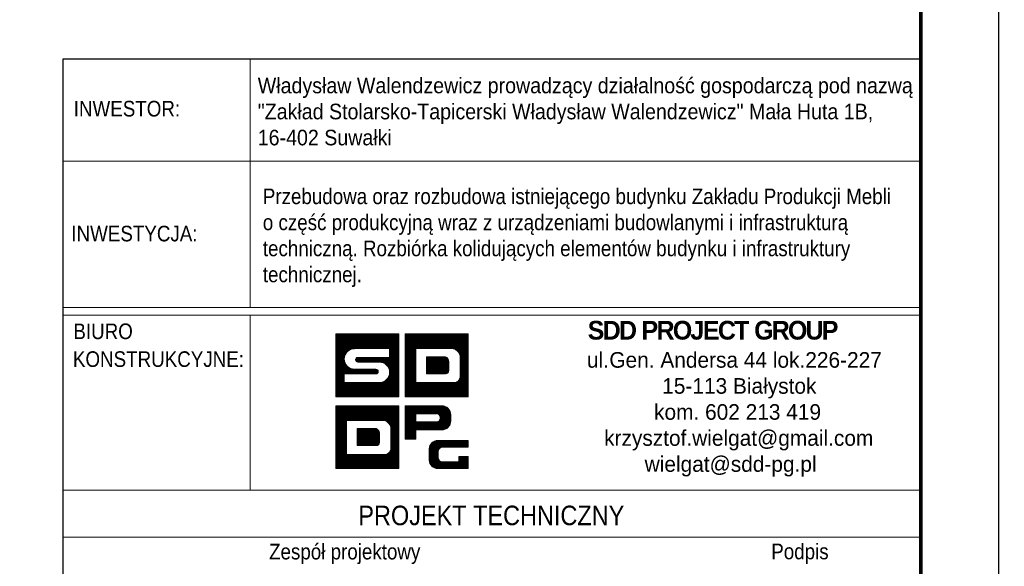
# Model space of a CAD drawing. Header units: millimetres. Extents: x -101 to 461, y 7003 to 7376.
# Tile 8 of 10: x 329 to 455, y 7064 to 7134. Entities that reach past the tile are written whole.
import ezdxf
from ezdxf.enums import TextEntityAlignment as Align

# ---------------------------------------------------------------- set-up
doc = ezdxf.new("R2010")
doc.units = ezdxf.units.MM
doc.header["$LTSCALE"] = 10
for name, color, linetype, lineweight in [('--- widok', 7, 'Continuous', 13), ('_RAMKA', 7, 'Continuous', 35), ('_Tabelka', 7, 'Continuous', 25), ('PS_DIM', 4, 'Continuous', 13)]:
    doc.layers.add(name, color=color, linetype=linetype, lineweight=lineweight)
doc.layers.add('_FORMATKA', color=8, linetype='Continuous', plot=False)
doc.styles.add('gil', font='txt', dxfattribs={"width": 0.9})

# ---------------------------------------------------------------- blocks, each defined once
blk = doc.blocks.new('*U273')
at = {"layer": '_FORMATKA', "lineweight": -3}
blk.add_lwpolyline([(-550, 0), (0, 0), (0, 297), (-550, 297)], close=True, dxfattribs=at)
at = {"layer": '_RAMKA', "lineweight": -3, "const_width": 0.5}
blk.add_lwpolyline([(-520, 10), (-10, 10), (-10, 287), (-520, 287)], close=True, dxfattribs=at)
blk = doc.blocks.new('tabela_rys')
at = {"layer": '_Tabelka', "color": 251, "lineweight": 15}
for p, q in [((45.62, 123.55), (45.62, 91.73)), ((21.62, 110.45), (131.62, 110.45)), ((21.62, 91.73), (131.62, 91.73)), ((21.62, 91.73), (131.62, 91.73)), ((21.62, 91.73), (131.62, 91.73)), ((131.62, 90.73), (21.62, 90.73)), ((45.62, 68.32), (45.62, 90.73)), ((21.62, 68.32), (131.48, 68.32)), ((131.62, 62.32), (21.62, 62.32))]:
    blk.add_line(p, q, dxfattribs=at)
at = {"layer": '_Tabelka', "color": 251, "lineweight": 30}
blk.add_lwpolyline([(131.62, 123.55), (21.62, 123.55), (21.62, 7.77), (131.62, 7.77)], close=True, dxfattribs=at)
at = {"layer": 'PS_DIM', "color": 12, "true_color": 0xc90603}
for p, q in [((56.62, 88.27), (56.68, 88.33)), ((56.62, 88.1), (56.84, 88.33)), ((56.62, 87.93), (57.01, 88.33)), ((56.62, 87.76), (57.18, 88.33)), ((56.62, 87.59), (57.35, 88.33)), ((56.62, 87.43), (57.52, 88.33)), ((56.62, 87.26), (57.69, 88.33)), ((56.62, 87.09), (57.86, 88.33)), ((56.62, 86.92), (58.02, 88.33)), ((56.62, 86.75), (58.19, 88.33)), ((56.62, 86.58), (58.36, 88.33)), ((56.62, 86.42), (58.53, 88.33)), ((56.62, 86.25), (58.7, 88.33)), ((56.62, 86.08), (58.87, 88.33)), ((56.62, 85.91), (59.03, 88.33)), ((56.62, 85.74), (59.2, 88.33)), ((56.62, 85.57), (59.37, 88.33)), ((56.62, 85.41), (59.54, 88.33)), ((56.62, 85.24), (59.71, 88.33)), ((56.62, 85.07), (59.88, 88.33)), ((56.62, 84.9), (60.04, 88.33)), ((56.62, 84.73), (60.21, 88.33)), ((56.62, 88.33), (64.68, 88.33)), ((56.62, 80.27), (56.62, 88.33)), ((58.28, 86.23), (60.38, 88.33)), ((58.6, 86.38), (60.55, 88.33)), ((58.82, 86.43), (60.72, 88.33)), ((59, 86.45), (60.89, 88.33)), ((59.17, 86.45), (61.05, 88.33)), ((59.34, 86.45), (61.22, 88.33)), ((59.51, 86.45), (61.39, 88.33)), ((59.68, 86.45), (61.56, 88.33)), ((59.85, 86.45), (61.73, 88.33)), ((60.01, 86.45), (61.9, 88.33)), ((60.18, 86.45), (62.06, 88.33)), ((60.35, 86.45), (62.23, 88.33)), ((60.52, 86.45), (62.4, 88.33)), ((60.69, 86.45), (62.57, 88.33)), ((60.86, 86.45), (62.74, 88.33)), ((61.02, 86.45), (62.91, 88.33)), ((61.19, 86.45), (63.07, 88.33)), ((61.36, 86.45), (63.24, 88.33)), ((61.53, 86.45), (63.41, 88.33)), ((61.7, 86.45), (63.58, 88.33)), ((61.87, 86.45), (63.75, 88.33)), ((62.04, 86.45), (63.92, 88.33)), ((62.2, 86.45), (64.09, 88.33)), ((62.37, 86.45), (64.25, 88.33)), ((62.54, 86.45), (64.42, 88.33)), ((62.71, 86.45), (64.59, 88.33)), ((62.88, 86.45), (64.68, 88.25)), ((63.05, 86.45), (64.68, 88.08)), ((63.21, 86.45), (64.68, 87.91)), ((63.38, 86.45), (64.68, 87.74)), ((63.51, 86.4), (64.68, 87.58)), ((63.51, 86.23), (64.68, 87.41)), ((63.51, 86.07), (64.68, 87.24)), ((64.68, 88.33), (64.68, 80.27)), ((65.5, 88.33), (73.56, 88.33)), ((65.5, 80.27), (65.5, 88.33)), ((65.5, 88.2), (65.63, 88.33)), ((65.5, 88.03), (65.8, 88.33)), ((65.5, 87.86), (65.97, 88.33)), ((65.5, 87.69), (66.14, 88.33)), ((65.5, 87.52), (66.3, 88.33)), ((65.5, 87.35), (66.47, 88.33)), ((65.5, 87.18), (66.64, 88.33)), ((65.5, 87.02), (66.81, 88.33)), ((65.5, 86.85), (66.98, 88.33)), ((65.5, 86.68), (67.15, 88.33)), ((65.5, 86.51), (67.31, 88.33)), ((65.5, 86.34), (67.48, 88.33)), ((65.5, 86.17), (67.65, 88.33)), ((65.5, 86.01), (67.82, 88.33)), ((65.5, 85.84), (67.99, 88.33)), ((65.5, 85.67), (68.16, 88.33)), ((65.5, 85.5), (68.32, 88.33)), ((65.5, 85.33), (68.49, 88.33)), ((65.5, 85.16), (68.66, 88.33)), ((66.95, 86.45), (68.83, 88.33)), ((67.12, 86.45), (69, 88.33)), ((67.28, 86.45), (69.17, 88.33)), ((67.45, 86.45), (69.33, 88.33)), ((67.62, 86.45), (69.5, 88.33)), ((67.79, 86.45), (69.67, 88.33)), ((67.96, 86.45), (69.84, 88.33)), ((68.13, 86.45), (70.01, 88.33)), ((68.29, 86.45), (70.18, 88.33)), ((68.46, 86.45), (70.34, 88.33)), ((68.63, 86.45), (70.51, 88.33)), ((68.8, 86.45), (70.68, 88.33)), ((68.97, 86.45), (70.85, 88.33)), ((69.14, 86.45), (71.02, 88.33)), ((69.31, 86.45), (71.19, 88.33)), ((69.47, 86.45), (71.35, 88.33)), ((69.64, 86.45), (71.52, 88.33)), ((69.81, 86.45), (71.69, 88.33)), ((69.98, 86.45), (71.86, 88.33)), ((70.15, 86.45), (72.03, 88.33)), ((70.32, 86.45), (72.2, 88.33)), ((70.48, 86.45), (72.37, 88.33)), ((70.65, 86.45), (72.53, 88.33)), ((70.82, 86.45), (72.7, 88.33)), ((70.99, 86.45), (72.87, 88.33)), ((71.16, 86.45), (73.04, 88.33)), ((71.33, 86.45), (73.21, 88.33)), ((71.49, 86.45), (73.38, 88.33)), ((71.66, 86.44), (73.54, 88.33)), ((71.79, 86.41), (73.56, 88.18)), ((71.91, 86.36), (73.56, 88.01)), ((72.02, 86.3), (73.56, 87.84)), ((72.12, 86.23), (73.56, 87.67)), ((72.21, 86.15), (73.56, 87.5)), ((72.29, 86.06), (73.56, 87.33)), ((72.36, 85.97), (73.56, 87.17)), ((73.56, 88.33), (73.56, 80.27)), ((56.62, 84.56), (57.91, 85.86)), ((63.51, 86.45), (59.01, 86.45)), ((62.84, 84.55), (64.68, 86.4)), ((62.94, 84.49), (64.68, 86.23)), ((63.04, 84.42), (64.68, 86.06)), ((63.12, 84.34), (64.68, 85.89)), ((63.51, 85.9), (64.68, 87.07)), ((63.51, 85.73), (64.68, 86.9)), ((63.51, 85.56), (64.68, 86.73)), ((63.51, 85.39), (64.68, 86.56)), ((63.51, 85.32), (63.51, 86.45)), ((65.5, 85), (66.88, 86.38)), ((65.5, 84.83), (66.88, 86.21)), ((65.5, 84.66), (66.88, 86.04)), ((65.5, 84.49), (66.88, 85.87)), ((66.88, 86.45), (66.88, 82.1)), ((71.64, 86.45), (66.88, 86.45)), ((66.88, 86.45), (66.88, 82.1)), ((68.1, 86.45), (66.88, 86.45)), ((71.64, 86.45), (68.43, 86.45)), ((72.43, 85.86), (73.56, 87)), ((72.48, 85.75), (73.56, 86.83)), ((72.52, 85.62), (73.56, 86.66)), ((72.54, 85.48), (73.56, 86.49)), ((72.55, 85.32), (73.56, 86.32)), ((72.55, 85.15), (73.56, 86.15)), ((72.55, 84.98), (73.56, 85.99)), ((56.62, 84.4), (57.76, 85.54)), ((56.62, 84.23), (57.71, 85.32)), ((56.62, 84.06), (57.69, 85.14)), ((56.62, 83.89), (57.7, 84.98)), ((56.62, 83.72), (57.73, 84.83)), ((56.62, 83.55), (57.77, 84.7)), ((59.14, 85.07), (59.39, 85.32)), ((59.16, 84.92), (59.56, 85.32)), ((59.22, 84.81), (59.73, 85.32)), ((59.32, 84.74), (59.9, 85.32)), ((59.44, 85.32), (63.51, 85.32)), ((62.19, 84.72), (59.44, 84.72)), ((59.47, 84.72), (60.07, 85.32)), ((59.64, 84.72), (60.24, 85.32)), ((59.81, 84.72), (60.41, 85.32)), ((59.97, 84.72), (60.57, 85.32)), ((60.14, 84.72), (60.74, 85.32)), ((60.31, 84.72), (60.91, 85.32)), ((60.48, 84.72), (61.08, 85.32)), ((60.65, 84.72), (61.25, 85.32)), ((60.82, 84.72), (61.42, 85.32)), ((60.98, 84.72), (61.58, 85.32)), ((61.15, 84.72), (61.75, 85.32)), ((61.32, 84.72), (61.92, 85.32)), ((61.49, 84.72), (62.09, 85.32)), ((61.66, 84.72), (62.26, 85.32)), ((61.83, 84.72), (62.43, 85.32)), ((61.99, 84.72), (62.59, 85.32)), ((62.16, 84.72), (62.76, 85.32)), ((62.32, 84.71), (62.93, 85.32)), ((62.47, 84.69), (63.1, 85.32)), ((62.6, 84.66), (63.27, 85.32)), ((62.72, 84.61), (63.44, 85.32)), ((63.2, 84.25), (64.68, 85.72)), ((63.28, 84.15), (64.68, 85.55)), ((63.34, 84.05), (64.68, 85.39)), ((63.4, 83.93), (64.68, 85.22)), ((63.44, 83.81), (64.68, 85.05)), ((63.48, 83.68), (64.68, 84.88)), ((63.5, 83.53), (64.68, 84.71)), ((65.5, 84.32), (66.88, 85.71)), ((65.5, 84.15), (66.88, 85.54)), ((65.5, 83.99), (66.88, 85.37)), ((65.5, 83.82), (66.88, 85.2)), ((65.5, 83.65), (66.88, 85.03)), ((65.5, 83.48), (66.88, 84.86)), ((65.5, 83.31), (66.88, 84.7)), ((68.24, 85.39), (68.24, 83.22)), ((70.68, 85.39), (68.24, 85.39)), ((68.24, 85.39), (68.24, 83.22)), ((70.68, 85.39), (68.24, 85.39)), ((68.24, 85.38), (68.25, 85.39)), ((68.24, 85.22), (68.42, 85.39)), ((68.24, 85.05), (68.59, 85.39)), ((68.24, 84.88), (68.76, 85.39)), ((68.24, 84.71), (68.93, 85.39)), ((68.24, 84.54), (69.09, 85.39)), ((68.24, 84.37), (69.26, 85.39)), ((68.24, 84.21), (69.43, 85.39)), ((68.24, 84.04), (69.6, 85.39)), ((68.24, 83.87), (69.77, 85.39)), ((68.24, 83.7), (69.94, 85.39)), ((68.24, 83.53), (70.1, 85.39)), ((68.24, 83.36), (70.27, 85.39)), ((68.27, 83.22), (70.44, 85.39)), ((68.43, 83.22), (70.61, 85.39)), ((68.6, 83.22), (70.75, 85.36)), ((68.77, 83.22), (70.85, 85.3)), ((68.94, 83.22), (70.94, 85.22)), ((69.11, 83.22), (71.01, 85.12)), ((69.28, 83.22), (71.06, 85)), ((69.44, 83.22), (71.08, 84.85)), ((69.61, 83.22), (71.08, 84.68)), ((71.08, 83.62), (71.08, 84.83)), ((71.08, 83.62), (71.08, 84.83)), ((72.55, 84.81), (73.56, 85.82)), ((72.55, 84.64), (73.56, 85.65)), ((72.55, 84.47), (73.56, 85.48)), ((72.55, 82.89), (72.55, 85.32)), ((72.55, 82.89), (72.55, 85.32)), ((72.55, 84.3), (73.56, 85.31)), ((72.55, 84.14), (73.56, 85.14)), ((72.55, 83.97), (73.56, 84.98)), ((72.55, 83.8), (73.56, 84.81)), ((72.55, 83.63), (73.56, 84.64)), ((56.62, 83.39), (57.81, 84.58)), ((56.62, 83.22), (57.87, 84.47)), ((56.62, 83.05), (57.94, 84.37)), ((56.62, 82.88), (58.01, 84.28)), ((56.62, 82.71), (58.09, 84.19)), ((56.62, 82.54), (58.18, 84.11)), ((56.62, 82.38), (58.28, 84.04)), ((56.62, 82.21), (58.39, 83.98)), ((57.8, 83.22), (58.5, 83.92)), ((57.97, 83.22), (58.62, 83.88)), ((58.14, 83.22), (58.76, 83.84)), ((58.31, 83.22), (58.91, 83.82)), ((58.47, 83.22), (59.07, 83.82)), ((58.64, 83.22), (59.24, 83.82)), ((58.81, 83.22), (59.41, 83.82)), ((58.98, 83.22), (59.58, 83.82)), ((59.01, 83.82), (61.76, 83.82)), ((59.15, 83.22), (59.75, 83.82)), ((59.32, 83.22), (59.92, 83.82)), ((59.48, 83.22), (60.08, 83.82)), ((59.65, 83.22), (60.25, 83.82)), ((59.82, 83.22), (60.42, 83.82)), ((59.99, 83.22), (60.59, 83.82)), ((60.16, 83.22), (60.76, 83.82)), ((60.33, 83.22), (60.93, 83.82)), ((60.49, 83.22), (61.09, 83.82)), ((60.66, 83.22), (61.26, 83.82)), ((60.83, 83.22), (61.43, 83.82)), ((61, 83.22), (61.6, 83.82)), ((61.07, 80.27), (64.68, 83.87)), ((61.17, 83.22), (61.77, 83.82)), ((61.24, 80.27), (64.68, 83.7)), ((61.34, 83.22), (61.9, 83.79)), ((61.41, 80.27), (64.68, 83.53)), ((61.5, 83.22), (61.99, 83.71)), ((61.58, 80.27), (64.68, 83.37)), ((61.67, 83.22), (62.05, 83.6)), ((61.86, 83.24), (62.05, 83.43)), ((63.15, 82.51), (64.68, 84.04)), ((63.42, 82.95), (64.68, 84.21)), ((63.49, 83.18), (64.68, 84.38)), ((63.51, 83.37), (64.68, 84.54)), ((65.5, 83.14), (66.88, 84.53)), ((65.5, 82.98), (66.88, 84.36)), ((65.5, 82.81), (66.88, 84.19)), ((65.5, 82.64), (66.88, 84.02)), ((65.5, 82.47), (66.88, 83.85)), ((65.5, 82.3), (66.88, 83.69)), ((65.5, 82.13), (66.88, 83.52)), ((65.5, 81.96), (66.88, 83.35)), ((69.78, 83.22), (71.08, 84.52)), ((69.95, 83.22), (71.08, 84.35)), ((70.12, 83.22), (71.08, 84.18)), ((70.29, 83.22), (71.08, 84.01)), ((70.36, 80.27), (73.56, 83.46)), ((70.45, 83.22), (71.08, 83.84)), ((70.62, 83.22), (71.08, 83.67)), ((70.81, 83.24), (71.06, 83.48)), ((72.47, 82.54), (73.56, 83.63)), ((72.54, 82.78), (73.56, 83.8)), ((72.55, 83.46), (73.56, 84.47)), ((72.55, 83.29), (73.56, 84.3)), ((72.55, 83.13), (73.56, 84.13)), ((72.55, 82.96), (73.56, 83.97)), ((56.62, 82.04), (57.69, 83.12)), ((56.62, 81.87), (57.69, 82.95)), ((56.62, 81.7), (57.69, 82.78)), ((56.62, 81.53), (57.69, 82.61)), ((56.62, 81.36), (57.69, 82.44)), ((56.62, 81.2), (57.69, 82.27)), ((56.62, 81.03), (57.69, 82.1)), ((56.62, 80.86), (57.85, 82.1)), ((56.62, 80.69), (58.02, 82.1)), ((56.62, 80.52), (58.19, 82.1)), ((56.62, 80.35), (58.36, 82.1)), ((56.7, 80.27), (58.53, 82.1)), ((56.86, 80.27), (58.7, 82.1)), ((57.03, 80.27), (58.86, 82.1)), ((57.2, 80.27), (59.03, 82.1)), ((57.37, 80.27), (59.2, 82.1)), ((57.54, 80.27), (59.37, 82.1)), ((61.76, 83.22), (57.69, 83.22)), ((57.69, 83.22), (57.69, 82.1)), ((57.69, 82.1), (62.19, 82.1)), ((57.71, 80.27), (59.54, 82.1)), ((57.87, 80.27), (59.71, 82.1)), ((58.04, 80.27), (59.87, 82.1)), ((58.21, 80.27), (60.04, 82.1)), ((58.38, 80.27), (60.21, 82.1)), ((58.55, 80.27), (60.38, 82.1)), ((58.72, 80.27), (60.55, 82.1)), ((58.89, 80.27), (60.72, 82.1)), ((59.05, 80.27), (60.88, 82.1)), ((59.22, 80.27), (61.05, 82.1)), ((59.39, 80.27), (61.22, 82.1)), ((59.56, 80.27), (61.39, 82.1)), ((59.73, 80.27), (61.56, 82.1)), ((59.9, 80.27), (61.73, 82.1)), ((60.06, 80.27), (61.89, 82.1)), ((60.23, 80.27), (62.06, 82.1)), ((60.4, 80.27), (62.23, 82.1)), ((60.57, 80.27), (62.42, 82.12)), ((60.74, 80.27), (62.65, 82.18)), ((60.91, 80.27), (63.09, 82.45)), ((61.75, 80.27), (64.68, 83.2)), ((61.92, 80.27), (64.68, 83.03)), ((62.08, 80.27), (64.68, 82.86)), ((62.25, 80.27), (64.68, 82.69)), ((62.42, 80.27), (64.68, 82.52)), ((62.59, 80.27), (64.68, 82.36)), ((62.76, 80.27), (64.68, 82.19)), ((65.5, 81.8), (66.88, 83.18)), ((65.5, 81.63), (66.88, 83.01)), ((65.5, 81.46), (66.88, 82.84)), ((65.5, 81.29), (66.88, 82.68)), ((65.5, 81.12), (66.88, 82.51)), ((65.5, 80.95), (66.88, 82.34)), ((65.5, 80.79), (66.88, 82.17)), ((65.5, 80.62), (66.98, 82.1)), ((65.5, 80.45), (67.14, 82.1)), ((65.5, 80.28), (67.31, 82.1)), ((65.65, 80.27), (67.48, 82.1)), ((65.82, 80.27), (67.65, 82.1)), ((65.99, 80.27), (67.82, 82.1)), ((66.15, 80.27), (67.99, 82.1)), ((66.32, 80.27), (68.15, 82.1)), ((66.49, 80.27), (68.32, 82.1)), ((66.66, 80.27), (68.49, 82.1)), ((66.83, 80.27), (68.66, 82.1)), ((66.88, 82.1), (71.64, 82.1)), ((66.88, 82.1), (71.64, 82.1)), ((67, 80.27), (68.83, 82.1)), ((67.17, 80.27), (69, 82.1)), ((67.33, 80.27), (69.16, 82.1)), ((67.5, 80.27), (69.33, 82.1)), ((67.67, 80.27), (69.5, 82.1)), ((67.84, 80.27), (69.67, 82.1)), ((68.01, 80.27), (69.84, 82.1)), ((68.18, 80.27), (70.01, 82.1)), ((68.24, 83.22), (70.68, 83.22)), ((68.24, 83.22), (70.68, 83.22)), ((68.34, 80.27), (70.17, 82.1)), ((68.51, 80.27), (70.34, 82.1)), ((68.68, 80.27), (70.51, 82.1)), ((68.85, 80.27), (70.68, 82.1)), ((69.02, 80.27), (70.85, 82.1)), ((69.19, 80.27), (71.02, 82.1)), ((69.35, 80.27), (71.19, 82.1)), ((69.52, 80.27), (71.35, 82.1)), ((69.69, 80.27), (71.52, 82.1)), ((69.86, 80.27), (71.69, 82.09)), ((70.03, 80.27), (71.86, 82.1)), ((70.2, 80.27), (72.11, 82.17)), ((70.53, 80.27), (73.56, 83.29)), ((70.7, 80.27), (73.56, 83.12)), ((70.87, 80.27), (73.56, 82.96)), ((71.04, 80.27), (73.56, 82.79)), ((71.21, 80.27), (73.56, 82.62)), ((71.37, 80.27), (73.56, 82.45)), ((71.54, 80.27), (73.56, 82.28)), ((71.71, 80.27), (73.56, 82.11)), ((62.93, 80.27), (64.68, 82.02)), ((63.09, 80.27), (64.68, 81.85)), ((63.26, 80.27), (64.68, 81.68)), ((63.43, 80.27), (64.68, 81.51)), ((63.6, 80.27), (64.68, 81.35)), ((63.77, 80.27), (64.68, 81.18)), ((63.94, 80.27), (64.68, 81.01)), ((64.1, 80.27), (64.68, 80.84)), ((71.88, 80.27), (73.56, 81.95)), ((72.05, 80.27), (73.56, 81.78)), ((72.22, 80.27), (73.56, 81.61)), ((72.38, 80.27), (73.56, 81.44)), ((72.55, 80.27), (73.56, 81.27)), ((72.72, 80.27), (73.56, 81.1)), ((72.89, 80.27), (73.56, 80.93)), ((64.68, 80.27), (56.62, 80.27)), ((64.27, 80.27), (64.68, 80.67)), ((64.44, 80.27), (64.68, 80.5)), ((64.61, 80.27), (64.68, 80.33)), ((73.56, 80.27), (65.5, 80.27)), ((73.06, 80.27), (73.56, 80.77)), ((73.23, 80.27), (73.56, 80.6)), ((73.4, 80.27), (73.56, 80.43)), ((56.62, 79.14), (64.68, 79.14)), ((56.62, 71.08), (56.62, 79.14)), ((56.62, 79.14), (64.68, 79.14)), ((56.62, 71.08), (56.62, 79.14)), ((56.62, 79.01), (56.75, 79.14)), ((56.62, 78.84), (56.92, 79.14)), ((56.62, 78.67), (57.09, 79.14)), ((56.62, 78.5), (57.25, 79.14)), ((56.62, 78.33), (57.42, 79.14)), ((56.62, 78.17), (57.59, 79.14)), ((56.62, 78), (57.76, 79.14)), ((56.62, 77.83), (57.93, 79.14)), ((56.62, 77.66), (58.1, 79.14)), ((56.62, 77.49), (58.27, 79.14)), ((56.62, 77.32), (58.43, 79.14)), ((56.62, 77.16), (58.6, 79.14)), ((56.62, 76.99), (58.77, 79.14)), ((56.62, 76.82), (58.94, 79.14)), ((56.62, 76.65), (59.11, 79.14)), ((56.62, 76.48), (59.28, 79.14)), ((56.62, 76.31), (59.44, 79.14)), ((56.62, 76.15), (59.61, 79.14)), ((56.62, 75.98), (59.78, 79.14)), ((58.07, 77.26), (59.95, 79.14)), ((58.24, 77.26), (60.12, 79.14)), ((58.4, 77.26), (60.29, 79.14)), ((58.57, 77.26), (60.45, 79.14)), ((58.74, 77.26), (60.62, 79.14)), ((58.91, 77.26), (60.79, 79.14)), ((59.08, 77.26), (60.96, 79.14)), ((59.25, 77.26), (61.13, 79.14)), ((59.41, 77.26), (61.3, 79.14)), ((59.58, 77.26), (61.46, 79.14)), ((59.75, 77.26), (61.63, 79.14)), ((59.92, 77.26), (61.8, 79.14)), ((60.09, 77.26), (61.97, 79.14)), ((60.26, 77.26), (62.14, 79.14)), ((60.42, 77.26), (62.31, 79.14)), ((60.59, 77.26), (62.47, 79.14)), ((60.76, 77.26), (62.64, 79.14)), ((60.93, 77.26), (62.81, 79.14)), ((61.1, 77.26), (62.98, 79.14)), ((61.27, 77.26), (63.15, 79.14)), ((61.44, 77.26), (63.32, 79.14)), ((61.6, 77.26), (63.48, 79.14)), ((61.77, 77.26), (63.65, 79.14)), ((61.94, 77.26), (63.82, 79.14)), ((62.11, 77.26), (63.99, 79.14)), ((62.28, 77.26), (64.16, 79.14)), ((62.45, 77.26), (64.33, 79.14)), ((62.61, 77.26), (64.5, 79.14)), ((62.78, 77.26), (64.66, 79.14)), ((62.91, 77.22), (64.68, 78.99)), ((63.03, 77.17), (64.68, 78.82)), ((63.14, 77.11), (64.68, 78.65)), ((63.24, 77.04), (64.68, 78.48)), ((63.33, 76.96), (64.68, 78.31)), ((64.68, 79.14), (64.68, 71.08)), ((64.68, 79.14), (64.68, 71.08)), ((56.62, 75.81), (58, 77.19)), ((56.62, 75.64), (58, 77.02)), ((58, 77.26), (58, 72.91)), ((62.76, 77.26), (58, 77.26)), ((58, 77.26), (58, 72.91)), ((62.76, 77.26), (58, 77.26)), ((58, 77.26), (58, 72.91)), ((62.76, 77.26), (58, 77.26)), ((63.41, 76.88), (64.68, 78.15)), ((63.48, 76.78), (64.68, 77.98)), ((63.55, 76.67), (64.68, 77.81)), ((63.6, 76.56), (64.68, 77.64)), ((63.64, 76.43), (64.68, 77.47)), ((63.66, 76.29), (64.68, 77.3)), ((63.67, 76.13), (64.68, 77.14)), ((56.62, 75.47), (58, 76.86)), ((56.62, 75.3), (58, 76.69)), ((56.62, 75.13), (58, 76.52)), ((56.62, 74.97), (58, 76.35)), ((56.62, 74.8), (58, 76.18)), ((56.62, 74.63), (58, 76.01)), ((56.62, 74.46), (58, 75.85)), ((59.36, 76.21), (59.36, 74.03)), ((61.8, 76.21), (59.36, 76.21)), ((59.36, 76.2), (59.37, 76.21)), ((59.36, 76.03), (59.54, 76.21)), ((59.36, 75.86), (59.71, 76.21)), ((59.36, 75.69), (59.88, 76.21)), ((59.36, 75.52), (60.05, 76.21)), ((59.36, 75.36), (60.21, 76.21)), ((59.36, 75.19), (60.38, 76.21)), ((59.36, 75.02), (60.55, 76.21)), ((59.36, 74.85), (60.72, 76.21)), ((59.36, 74.68), (60.89, 76.21)), ((59.36, 74.51), (61.06, 76.21)), ((59.36, 74.35), (61.22, 76.21)), ((59.36, 74.18), (61.39, 76.21)), ((59.36, 76.21), (59.36, 74.03)), ((61.8, 76.21), (59.36, 76.21)), ((59.36, 76.21), (59.36, 74.03)), ((61.8, 76.21), (59.36, 76.21)), ((59.39, 74.03), (61.56, 76.21)), ((59.55, 74.03), (61.73, 76.21)), ((59.72, 74.03), (61.87, 76.18)), ((59.89, 74.03), (61.97, 76.11)), ((60.06, 74.03), (62.06, 76.03)), ((60.23, 74.03), (62.13, 75.93)), ((60.4, 74.03), (62.18, 75.81)), ((63.67, 75.96), (64.68, 76.97)), ((63.67, 75.79), (64.68, 76.8)), ((63.67, 75.62), (64.68, 76.63)), ((63.67, 75.45), (64.68, 76.46)), ((63.67, 75.29), (64.68, 76.29)), ((63.67, 73.7), (63.67, 76.13)), ((63.67, 73.7), (63.67, 76.13)), ((63.67, 73.7), (63.67, 76.13)), ((63.67, 75.12), (64.68, 76.13)), ((63.67, 74.95), (64.68, 75.96)), ((63.67, 74.78), (64.68, 75.79)), ((56.62, 74.29), (58, 75.68)), ((56.62, 74.12), (58, 75.51)), ((56.62, 73.96), (58, 75.34)), ((56.62, 73.79), (58, 75.17)), ((56.62, 73.62), (58, 75)), ((56.62, 73.45), (58, 74.84)), ((56.62, 73.28), (58, 74.67)), ((56.62, 73.11), (58, 74.5)), ((60.56, 74.03), (62.2, 75.66)), ((60.73, 74.03), (62.2, 75.5)), ((60.9, 74.03), (62.2, 75.33)), ((61.07, 74.03), (62.2, 75.16)), ((61.24, 74.03), (62.2, 74.99)), ((61.41, 74.03), (62.2, 74.82)), ((61.57, 74.03), (62.2, 74.65)), ((61.74, 74.03), (62.2, 74.49)), ((62.2, 74.43), (62.2, 75.64)), ((62.2, 74.43), (62.2, 75.64)), ((62.2, 74.43), (62.2, 75.64)), ((63.66, 73.59), (64.68, 74.61)), ((63.67, 74.61), (64.68, 75.62)), ((63.67, 74.44), (64.68, 75.45)), ((63.67, 74.28), (64.68, 75.28)), ((63.67, 74.11), (64.68, 75.12)), ((63.67, 73.94), (64.68, 74.95)), ((63.67, 73.77), (64.68, 74.78)), ((56.62, 72.95), (58, 74.33)), ((56.62, 72.78), (58, 74.16)), ((56.62, 72.61), (58, 73.99)), ((56.62, 72.44), (58, 73.82)), ((56.62, 72.27), (58, 73.66)), ((56.62, 72.1), (58, 73.49)), ((56.62, 71.94), (58, 73.32)), ((59.36, 74.03), (61.8, 74.03)), ((59.36, 74.03), (61.8, 74.03)), ((59.36, 74.03), (61.8, 74.03)), ((61.48, 71.08), (64.68, 74.27)), ((61.65, 71.08), (64.68, 74.1)), ((61.82, 71.08), (64.68, 73.94)), ((61.93, 74.05), (62.18, 74.29)), ((61.99, 71.08), (64.68, 73.77)), ((62.16, 71.08), (64.68, 73.6)), ((62.33, 71.08), (64.68, 73.43)), ((62.49, 71.08), (64.68, 73.26)), ((63.59, 73.35), (64.68, 74.44)), ((56.62, 71.77), (58, 73.15)), ((56.62, 71.6), (58, 72.98)), ((56.62, 71.43), (58.1, 72.91)), ((56.62, 71.26), (58.26, 72.91)), ((56.62, 71.09), (58.43, 72.91)), ((56.77, 71.08), (58.6, 72.91)), ((56.94, 71.08), (58.77, 72.91)), ((57.11, 71.08), (58.94, 72.91)), ((57.27, 71.08), (59.11, 72.91)), ((57.44, 71.08), (59.27, 72.91)), ((57.61, 71.08), (59.44, 72.91)), ((57.78, 71.08), (59.61, 72.91)), ((57.95, 71.08), (59.78, 72.91)), ((58, 72.91), (62.76, 72.91)), ((58, 72.91), (62.76, 72.91)), ((58, 72.91), (62.76, 72.91)), ((58.12, 71.08), (59.95, 72.91)), ((58.28, 71.08), (60.12, 72.91)), ((58.45, 71.08), (60.28, 72.91)), ((58.62, 71.08), (60.45, 72.91)), ((58.79, 71.08), (60.62, 72.91)), ((58.96, 71.08), (60.79, 72.91)), ((59.13, 71.08), (60.96, 72.91)), ((59.3, 71.08), (61.13, 72.91)), ((59.46, 71.08), (61.29, 72.91)), ((59.63, 71.08), (61.46, 72.91)), ((59.8, 71.08), (61.63, 72.91)), ((59.97, 71.08), (61.8, 72.91)), ((60.14, 71.08), (61.97, 72.91)), ((60.31, 71.08), (62.14, 72.91)), ((60.47, 71.08), (62.3, 72.91)), ((60.64, 71.08), (62.47, 72.91)), ((60.81, 71.08), (62.64, 72.91)), ((60.98, 71.08), (62.81, 72.9)), ((61.15, 71.08), (62.98, 72.91)), ((61.32, 71.08), (63.22, 72.99)), ((62.66, 71.08), (64.68, 73.09)), ((62.83, 71.08), (64.68, 72.93)), ((63, 71.08), (64.68, 72.76)), ((63.17, 71.08), (64.68, 72.59)), ((63.34, 71.08), (64.68, 72.42)), ((63.5, 71.08), (64.68, 72.25)), ((63.67, 71.08), (64.68, 72.08)), ((64.68, 71.08), (56.62, 71.08)), ((64.68, 71.08), (56.62, 71.08)), ((63.84, 71.08), (64.68, 71.92)), ((64.01, 71.08), (64.68, 71.75)), ((64.18, 71.08), (64.68, 71.58)), ((64.35, 71.08), (64.68, 71.41)), ((64.51, 71.08), (64.68, 71.24))]:
    blk.add_line(p, q, dxfattribs=at)
at = {"layer": 'PS_DIM', "color": 18, "true_color": 0x000000}
for p, q in [((65.5, 79.11), (65.53, 79.14)), ((65.5, 78.95), (65.69, 79.14)), ((65.5, 78.79), (65.85, 79.14)), ((65.5, 78.63), (66.01, 79.14)), ((65.5, 78.47), (66.17, 79.14)), ((65.5, 78.31), (66.33, 79.14)), ((65.5, 78.15), (66.49, 79.14)), ((65.5, 77.99), (66.65, 79.14)), ((65.5, 77.83), (66.81, 79.14)), ((65.5, 77.67), (66.97, 79.14)), ((65.5, 77.51), (67.13, 79.14)), ((65.5, 77.35), (67.29, 79.14)), ((65.5, 77.19), (67.45, 79.14)), ((65.5, 77.03), (67.61, 79.14)), ((65.5, 76.87), (67.77, 79.14)), ((65.5, 79.14), (65.5, 74.87)), ((70.17, 79.14), (65.5, 79.14)), ((66.92, 78.12), (67.93, 79.14)), ((67.08, 78.12), (68.09, 79.14)), ((67.23, 78.12), (68.25, 79.14)), ((67.39, 78.12), (68.41, 79.14)), ((67.55, 78.12), (68.57, 79.14)), ((67.71, 78.12), (68.73, 79.14)), ((67.87, 78.12), (68.89, 79.14)), ((68.03, 78.12), (69.05, 79.14)), ((68.19, 78.12), (69.21, 79.14)), ((68.35, 78.12), (69.37, 79.14)), ((68.51, 78.12), (69.53, 79.14)), ((68.67, 78.12), (69.69, 79.14)), ((68.83, 78.12), (69.85, 79.14)), ((68.84, 76.05), (71.24, 78.46)), ((68.99, 78.12), (70.01, 79.14)), ((69, 76.05), (71.29, 78.34)), ((69.15, 78.12), (70.17, 79.14)), ((69.31, 78.12), (70.32, 79.13)), ((69.47, 78.12), (70.45, 79.11)), ((69.62, 78.11), (70.58, 79.07)), ((69.74, 78.07), (70.69, 79.02)), ((69.83, 78), (70.79, 78.96)), ((69.9, 77.91), (70.89, 78.9)), ((69.91, 77.28), (71.19, 78.56)), ((69.96, 77.81), (70.97, 78.83)), ((69.98, 77.67), (71.05, 78.74)), ((69.98, 77.52), (71.13, 78.66)), ((65.5, 76.71), (66.86, 78.07)), ((65.5, 76.55), (66.86, 77.91)), ((65.5, 76.39), (66.86, 77.75)), ((65.5, 76.23), (66.86, 77.59)), ((65.5, 76.07), (66.86, 77.43)), ((65.5, 75.91), (66.86, 77.27)), ((65.5, 75.75), (66.86, 77.11)), ((65.5, 75.59), (66.97, 77.06)), ((65.5, 75.43), (67.13, 77.06)), ((65.5, 75.27), (67.29, 77.06)), ((65.5, 75.11), (67.45, 77.06)), ((65.5, 74.95), (67.61, 77.06)), ((65.58, 74.87), (67.77, 77.06)), ((66.86, 78.12), (66.86, 77.06)), ((69.51, 78.12), (66.86, 78.12)), ((66.86, 77.06), (69.51, 77.06)), ((66.92, 76.05), (67.93, 77.06)), ((67.08, 76.05), (68.09, 77.06)), ((67.24, 76.05), (68.25, 77.06)), ((67.4, 76.05), (68.41, 77.06)), ((67.56, 76.05), (68.57, 77.06)), ((67.72, 76.05), (68.73, 77.06)), ((67.88, 76.05), (68.89, 77.06)), ((68.04, 76.05), (69.05, 77.06)), ((68.2, 76.05), (69.21, 77.06)), ((68.36, 76.05), (69.37, 77.06)), ((68.52, 76.05), (69.53, 77.06)), ((68.68, 76.05), (69.77, 77.14)), ((69.16, 76.05), (71.33, 78.22)), ((69.32, 76.05), (71.35, 78.08)), ((69.48, 76.05), (71.36, 77.93)), ((69.64, 76.05), (71.36, 77.77)), ((69.8, 76.05), (71.36, 77.61)), ((69.96, 76.05), (71.36, 77.45)), ((69.99, 77.54), (69.99, 77.65)), ((70.12, 76.05), (71.36, 77.29)), ((70.28, 76.05), (71.35, 77.12)), ((71.36, 77.23), (71.36, 77.95)), ((65.74, 74.87), (66.86, 75.99)), ((65.9, 74.87), (66.86, 75.83)), ((66.86, 74.87), (66.86, 76.05)), ((66.86, 76.05), (70.17, 76.05)), ((70.48, 76.09), (71.32, 76.93)), ((70.75, 76.2), (71.21, 76.66)), ((65.5, 74.87), (66.86, 74.87)), ((66.06, 74.87), (66.86, 75.67)), ((66.22, 74.87), (66.86, 75.51)), ((66.38, 74.87), (66.86, 75.35)), ((66.54, 74.87), (66.86, 75.19)), ((66.7, 74.87), (66.86, 75.03)), ((68.6, 73.62), (69.68, 74.7)), ((68.6, 73.45), (69.85, 74.7)), ((68.6, 73.28), (70.02, 74.7)), ((68.6, 73.11), (70.19, 74.7)), ((68.6, 72.94), (70.36, 74.7)), ((68.6, 72.77), (70.53, 74.7)), ((68.6, 72.61), (70.69, 74.7)), ((68.6, 72.44), (70.86, 74.7)), ((68.61, 73.8), (69.5, 74.69)), ((68.69, 74.04), (69.26, 74.61)), ((73.56, 74.7), (69.7, 74.7)), ((70.14, 73.82), (71.03, 74.7)), ((70.33, 73.83), (71.2, 74.7)), ((70.5, 73.83), (71.37, 74.7)), ((70.67, 73.83), (71.54, 74.7)), ((70.83, 73.83), (71.7, 74.7)), ((71, 73.83), (71.87, 74.7)), ((71.17, 73.83), (72.04, 74.7)), ((71.34, 73.83), (72.21, 74.7)), ((71.51, 73.83), (72.38, 74.7)), ((71.68, 73.83), (72.55, 74.7)), ((71.85, 73.83), (72.71, 74.7)), ((72.01, 73.83), (72.88, 74.7)), ((72.18, 73.83), (73.05, 74.7)), ((72.35, 73.83), (73.22, 74.7)), ((72.52, 73.83), (73.39, 74.7)), ((72.69, 73.83), (73.56, 74.7)), ((72.86, 73.83), (73.56, 74.54)), ((73.56, 73.83), (73.56, 74.7)), ((68.6, 73.6), (68.6, 72.18)), ((68.6, 72.27), (69.74, 73.42)), ((68.6, 72.1), (69.73, 73.23)), ((69.73, 72.49), (69.73, 73.28)), ((70.28, 73.83), (73.56, 73.83)), ((73.02, 73.83), (73.56, 74.37)), ((73.19, 73.83), (73.56, 74.2)), ((73.36, 73.83), (73.56, 74.03)), ((73.53, 73.83), (73.56, 73.87)), ((68.62, 71.95), (69.73, 73.06)), ((68.65, 71.82), (69.73, 72.9)), ((68.7, 71.7), (69.73, 72.73)), ((68.76, 71.59), (69.73, 72.56)), ((68.83, 71.5), (69.74, 72.4)), ((68.91, 71.41), (69.77, 72.27)), ((69, 71.33), (69.84, 72.16)), ((69.1, 71.25), (69.92, 72.07)), ((69.2, 71.19), (70.02, 72)), ((71.61, 71.08), (73.16, 72.62)), ((71.78, 71.08), (73.32, 72.62)), ((71.95, 71.08), (73.49, 72.62)), ((72.12, 71.08), (73.56, 72.52)), ((72.29, 71.08), (73.56, 72.35)), ((72.4, 72.54), (72.48, 72.62)), ((72.4, 72.37), (72.65, 72.62)), ((72.4, 72.2), (72.82, 72.62)), ((72.4, 72.03), (72.99, 72.62)), ((73.56, 72.62), (72.4, 72.62)), ((72.4, 72.62), (72.4, 71.94)), ((72.46, 71.08), (73.56, 72.18)), ((72.62, 71.08), (73.56, 72.01)), ((73.56, 71.08), (73.56, 72.62)), ((69.32, 71.14), (70.14, 71.96)), ((69.45, 71.1), (70.29, 71.94)), ((69.6, 71.08), (70.45, 71.94)), ((69.7, 71.08), (73.56, 71.08)), ((69.76, 71.08), (70.62, 71.94)), ((69.93, 71.08), (70.79, 71.94)), ((70.1, 71.08), (70.96, 71.94)), ((70.27, 71.08), (71.13, 71.94)), ((72.4, 71.94), (70.28, 71.94)), ((70.44, 71.08), (71.3, 71.94)), ((70.6, 71.08), (71.46, 71.94)), ((70.77, 71.08), (71.63, 71.94)), ((70.94, 71.08), (71.8, 71.94)), ((71.11, 71.08), (71.97, 71.94)), ((71.28, 71.08), (72.14, 71.94)), ((71.45, 71.08), (72.31, 71.94)), ((72.79, 71.08), (73.56, 71.84)), ((72.96, 71.08), (73.56, 71.68)), ((73.13, 71.08), (73.56, 71.51)), ((73.3, 71.08), (73.56, 71.34)), ((73.47, 71.08), (73.56, 71.17))]:
    blk.add_line(p, q, dxfattribs=at)
at = {"layer": 'PS_DIM', "color": 12, "true_color": 0xc90603}
for centre, radius, start, end in [((59.01, 85.13), 1.31, 90, 270), ((71.43, 85.34), 1.12, 358.8688, 78.9457), ((71.43, 85.34), 1.12, 358.8688, 78.9457), ((59.44, 85.02), 0.3, 90, 270), ((62.19, 83.41), 1.31, 270, 90), ((70.48, 84.83), 0.597, 360, 70.5288), ((70.48, 84.83), 0.597, 360, 70.5288), ((61.76, 83.52), 0.3, 270, 90), ((70.68, 83.62), 0.398, 270, 360), ((70.68, 83.62), 0.398, 270, 0), ((71.75, 82.9), 0.806, 262.7652, 359.6781), ((71.75, 82.9), 0.806, 262.7652, 359.6781), ((62.55, 76.16), 1.12, 358.8688, 78.9457), ((62.55, 76.16), 1.12, 358.8688, 78.9457), ((62.55, 76.16), 1.12, 358.8688, 78.9457), ((61.6, 75.64), 0.597, 360, 70.5288), ((61.6, 75.64), 0.597, 360, 70.5288), ((61.6, 75.64), 0.597, 360, 70.5288), ((61.8, 74.43), 0.398, 270, 360), ((61.8, 74.43), 0.398, 270, 360), ((61.8, 74.43), 0.398, 270, 0), ((62.87, 73.71), 0.806, 262.7652, 359.6781), ((62.87, 73.71), 0.806, 262.7652, 359.6781), ((62.87, 73.71), 0.806, 262.7652, 359.6781)]:
    blk.add_arc(centre, radius, start, end, dxfattribs=at)
at = {"layer": 'PS_DIM', "color": 18, "true_color": 0x000000}
for centre, radius, start, end in [((70.17, 77.95), 1.19, 0, 90), ((69.51, 77.65), 0.475, 0, 89.972), ((69.51, 77.54), 0.475, 270, 0), ((70.17, 77.23), 1.19, 270, 0), ((69.7, 73.6), 1.1, 90, 180), ((70.28, 73.28), 0.55, 90, 180), ((69.7, 72.18), 1.1, 180, 270), ((70.28, 72.49), 0.55, 180, 270)]:
    blk.add_arc(centre, radius, start, end, dxfattribs=at)
at = {"layer": '--- widok', "ltscale": 0.5, "insert": (47.25, 106.96, 0.43), "char_height": 2, "width": 80.3878, "attachment_point": 1, "style": 'gil'}
blk.add_mtext('{\\C0;Przebudowa oraz rozbudowa istniejącego budynku Zakładu Produkcji Mebli o część produkcyjną wraz z urządzeniami budowlanymi i infrastrukturą techniczną. Rozbiórka kolidujących elementów budynku i infrastruktury technicznej.}', dxfattribs=at)
at = {"layer": '_Tabelka', "color": 12, "style": 'gil', "width": 0.9}
for s, height, p in [('INWESTOR:', 2, (29.83, 117.19)), ('INWESTYCJA:', 2, (30.79, 101.19)), ('BIURO', 2, (26.77, 88.67)), ('KONSTRUKCYJNE:', 2, (33.87, 85.11)), ('PROJEKT TECHNICZNY', 2.5, (76.55, 65.09))]:
    blk.add_text(s, height=height, dxfattribs=at).set_placement(p, align=Align.MIDDLE)
at = {"layer": '_Tabelka', "color": 251, "style": 'gil', "width": 0.9}
for s, p in [('Zespół projektowy', (57.75, 60.22)), ('Podpis', (116.12, 60.22))]:
    blk.add_text(s, height=2, dxfattribs=at).set_placement(p, align=Align.MIDDLE)
at = {"layer": '_Tabelka', "color": 7, "style": 'gil'}
for s, width, gutter_width, heights, insert, char_height, attachment_point in [('{\\fArial|b0|i0|c0|p34;\\C256;W\\fArial|b0|i0|c238|p34;ł\\fArial|b0|i0|c0|p34;ad\\fArial|b0|i0|c238|p34;ysł\\fArial|b0|i0|c0|p34;aw Wa\\fArial|b0|i0|c238|p34;le\\fArial|b0|i0|c0|p34;nd\\fArial|b0|i0|c238|p34;ze\\fArial|b0|i0|c0|p34;w\\fArial|b0|i0|c238|p34;i\\fArial|b0|i0|c0|p34;c\\fArial|b0|i0|c238|p34;z\\fArial|b0|i0|c0|p34;\\~\\fArial|b0|i0|c238|p34;pr\\fArial|b0|i0|c0|p34;owad\\fArial|b0|i0|c238|p34;zą\\fArial|b0|i0|c0|p34;c\\fArial|b0|i0|c238|p34;y\\fArial|b0|i0|c0|p34; d\\fArial|b0|i0|c238|p34;zi\\fArial|b0|i0|c0|p34;a\\fArial|b0|i0|c238|p34;ł\\fArial|b0|i0|c0|p34;a\\fArial|b0|i0|c238|p34;l\\fArial|b0|i0|c0|p34;no\\fArial|b0|i0|c238|p34;ść\\fArial|b0|i0|c0|p34; \\fArial|b0|i0|c238|p34;g\\fArial|b0|i0|c0|p34;o\\fArial|b0|i0|c238|p34;sp\\fArial|b0|i0|c0|p34;oda\\fArial|b0|i0|c238|p34;r\\fArial|b0|i0|c0|p34;c\\fArial|b0|i0|c238|p34;zą\\fArial|b0|i0|c0|p34; \\fArial|b0|i0|c238|p34;p\\fArial|b0|i0|c0|p34;od na\\fArial|b0|i0|c238|p34;z\\fArial|b0|i0|c0|p34;w\\fArial|b0|i0|c238|p34;ą\\fArial|b0|i0|c0|p34; \\fArial|b0|i0|c238|p34;"Z\\fArial|b0|i0|c0|p34;a\\fArial|b0|i0|c238|p34;kł\\fArial|b0|i0|c0|p34;ad \\fArial|b0|i0|c238|p34;St\\fArial|b0|i0|c0|p34;o\\fArial|b0|i0|c238|p34;l\\fArial|b0|i0|c0|p34;a\\fArial|b0|i0|c238|p34;rsk\\fArial|b0|i0|c0|p34;o-\\fArial|b0|i0|c238|p34;T\\fArial|b0|i0|c0|p34;a\\fArial|b0|i0|c238|p34;pi\\fArial|b0|i0|c0|p34;c\\fArial|b0|i0|c238|p34;erski\\fArial|b0|i0|c0|p34; W\\fArial|b0|i0|c238|p34;ł\\fArial|b0|i0|c0|p34;ad\\fArial|b0|i0|c238|p34;ysł\\fArial|b0|i0|c0|p34;aw Wa\\fArial|b0|i0|c238|p34;le\\fArial|b0|i0|c0|p34;nd\\fArial|b0|i0|c238|p34;ze\\fArial|b0|i0|c0|p34;w\\fArial|b0|i0|c238|p34;i\\fArial|b0|i0|c0|p34;c\\fArial|b0|i0|c238|p34;z"\\fArial|b0|i0|c0|p34; \\fArial|b0|i0|c238|p34;M\\fArial|b0|i0|c0|p34;a\\fArial|b0|i0|c238|p34;ł\\fArial|b0|i0|c0|p34;a \\fArial|b0|i0|c238|p34;Hut\\fArial|b0|i0|c0|p34;a \\fArial|b0|i0|c238|p34;1\\fArial|b0|i0|c0|p34;B\\fArial|b0|i0|c238|p34;, \\P16-402 Suwałki}', 87.5522, 12.5, [51.49], (46.6, 116.81), 2, 4), ('{\\fGill Sans MT|b1|i0|c238|p34;\\H0.96x;\\W1;\\T0.9;\\C12;         SDD \\C7;PROJECT GROUP\\fGill Sans MT|b0|i0|c238|p34;\\P\\pi7.1307;\\H0.83333x;\\T1;ul.^IGen. Andersa 44 lok.226-227\\P\\pi16.782;15-113 Białystok\\P\\pi15.736;kom. 602 213 419\\P\\pi9.3298;krzysztof.wielgat@gmail.com\\P       wielgat@\\C12;sdd-pg\\C7;.pl}', 50.3067, 15, [27.85], (81.68, 90.01), 2.5, 1)]:
    blk.add_mtext_dynamic_manual_height_columns(s, width=width, gutter_width=gutter_width, heights=heights, dxfattribs=dict(at, insert=insert, char_height=char_height, attachment_point=attachment_point))
at = {"layer": '_Tabelka', "color": 7, "style": 'gil', "width": 0.9}
for p in [(47.79, 34.83), (47.79, 30.29), (47.79, 26.06)]:
    blk.add_attdef('NAZWA_RYS:', text='', height=2.5, dxfattribs=at).set_placement(p, align=Align.MIDDLE_LEFT)
blk.add_attdef('FORMAT', text='', height=2.5, dxfattribs=at).set_placement((33.12, 15.91), align=Align.MIDDLE)
at = {"layer": '_Tabelka', "color": 7, "style": 'gil', "width": 0.9, "flags": 8}
for tag, p in [('DATA', (61.11, 15.91)), ('SKALA', (87.85, 15.91)), ('NR_RYSUNKU', (117.18, 15.91))]:
    blk.add_attdef(tag, text='', height=2.5, dxfattribs=at).set_placement(p, align=Align.MIDDLE)

msp = doc.modelspace()

# ---------------------------------------------------------------- block references
at = {"layer": 'PS_DIM'}
msp.add_blockref('*U273', (454.63, 7003.2), dxfattribs=at)
at = {"layer": 'PS_DIM', "color": 7}
msp.add_blockref('tabela_rys', (313.01, 7005.43), dxfattribs=at)

doc.saveas('drawing.dxf')
